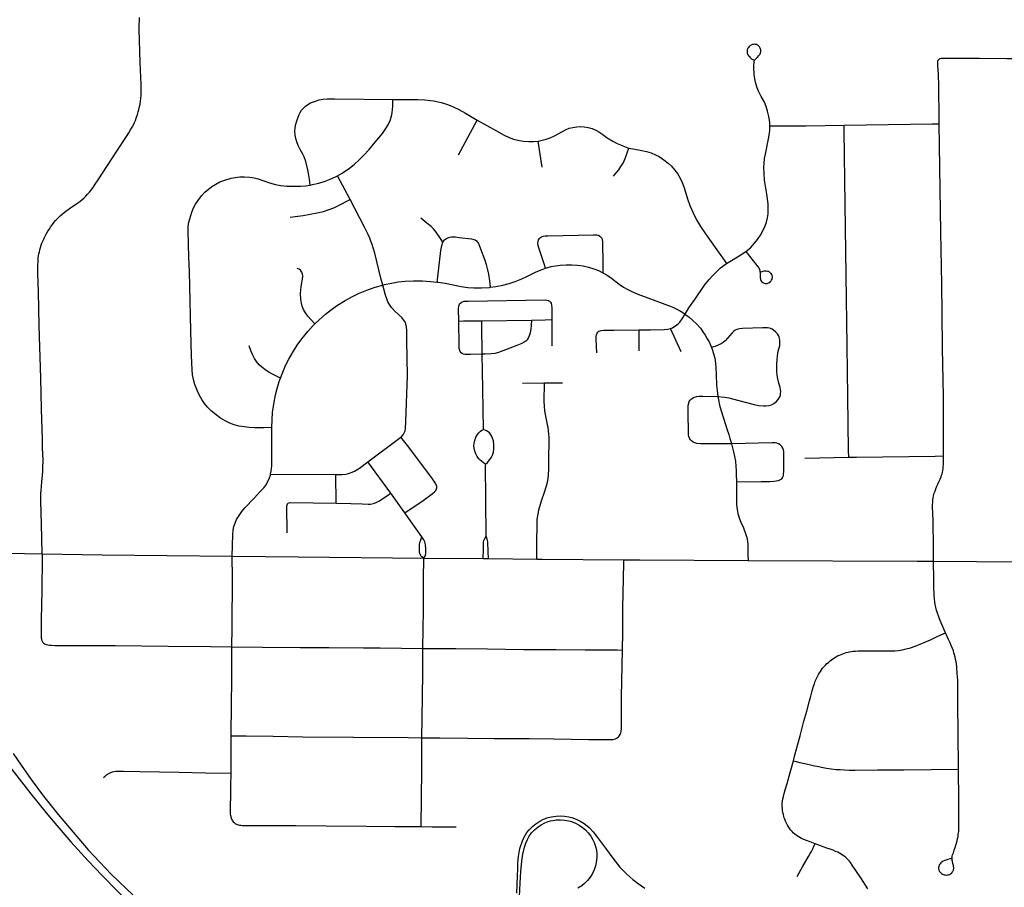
# Model space of a CAD drawing. Header units: feet. Extents: x 2113747 to 2516209, y 960708 to 1356798.
# Tile 53 of 92: x 2278185 to 2283602, y 1188301 to 1193073. Entities that reach past the tile are written whole.
import ezdxf

# ---------------------------------------------------------------- set-up
doc = ezdxf.new("R2010")
doc.units = ezdxf.units.FT
doc.header["$LTSCALE"] = 20
doc.header["$MEASUREMENT"] = 0
for name, color, linetype in [('GM_X_City_Street', 251, 'Continuous'), ('GM_X_Interchange_Ramps', 1, 'Continuous'), ('GM_X_Interstate_Route', 1, 'Continuous')]:
    doc.layers.add(name, color=color, linetype=linetype)

msp = doc.modelspace()

# ---------------------------------------------------------------- linework, layer by layer
at = {"layer": 'GM_X_City_Street', "flags": 128}
for points in [[(2278308, 1190135), (2278304.4, 1190300.4), (2278300.9, 1190422), (2278301, 1190442.5), (2278301.8, 1190465.9), (2278302.7, 1190485.4), (2278304, 1190504.1), (2278307.1, 1190532.8), (2278310.1, 1190565.3), (2278311.4, 1190588.8), (2278312.7, 1190618.5), (2278313.2, 1190638.7), (2278313.2, 1190655.7), (2278312.3, 1190679.6), (2278310.6, 1190721.7), (2278309.4, 1190762.9), (2278307.5, 1190821.7), (2278305.9, 1190872.4), (2278303.9, 1190934.1), (2278300.2, 1191102), (2278292.4, 1191388.6), (2278287.6, 1191575.4), (2278285.4, 1191676.2), (2278285, 1191707), (2278285, 1191726.1), (2278285.5, 1191738.3), (2278285.9, 1191749.2), (2278287.2, 1191763), (2278288.9, 1191774.7), (2278290.7, 1191785.6), (2278293, 1191796.2), (2278295.5, 1191806.5), (2278299.4, 1191820.4), (2278303.3, 1191833), (2278307.2, 1191843.4), (2278311.6, 1191854.2), (2278316.8, 1191866.4), (2278321.1, 1191875.5), (2278327.2, 1191886.8), (2278332.4, 1191896.3), (2278339.9, 1191909.5), (2278346.3, 1191919.3), (2278354.7, 1191931.6), (2278365, 1191945.8), (2278375, 1191959.3), (2278382.4, 1191968.4), (2278389.8, 1191976.7), (2278398.5, 1191985.3), (2278407.6, 1191994), (2278418.4, 1192003.6), (2278427.6, 1192011.4), (2278438.9, 1192020.1), (2278451.5, 1192029.2), (2278464.5, 1192038.3), (2278477.1, 1192046.5), (2278491.4, 1192056.1), (2278503.9, 1192065.2), (2278515.3, 1192073.9), (2278527.1, 1192083), (2278537.5, 1192092.1), (2278548.7, 1192102.6), (2278558.3, 1192112.9), (2278568.5, 1192123.8), (2278576.6, 1192133.8), (2278582.2, 1192141.2), (2278588.1, 1192149.5), (2278600.5, 1192168.9), (2278616.1, 1192192.8), (2278719, 1192350.1), (2278772.1, 1192430.7), (2278785.4, 1192451.5), (2278794.7, 1192466.7), (2278803.7, 1192482.3), (2278810.4, 1192494.5), (2278816.5, 1192507.6), (2278821.2, 1192519.3), (2278826, 1192532.3), (2278833, 1192552.3), (2278837.3, 1192566.6), (2278840.8, 1192579.2), (2278844.7, 1192595.3), (2278847.3, 1192609.2), (2278849.9, 1192625.2), (2278851.2, 1192639.5), (2278852.6, 1192657.4), (2278853.4, 1192674.3), (2278853.9, 1192688.6), (2278853.4, 1192703.8), (2278853, 1192717.3), (2278848.3, 1192838.5), (2278844.4, 1192960), (2278842.8, 1193017.4), (2278842.9, 1193042.1), (2278843.2, 1193069.5), (2278843.6, 1193084.7)], [(2282312.3, 1192490.1), (2282311.2, 1192508.9), (2282306.1, 1192541.3), (2282299.7, 1192570.1), (2282291.7, 1192595.1), (2282281.5, 1192619.2), (2282264.4, 1192651), (2282249.2, 1192680), (2282242.1, 1192697.8), (2282235.1, 1192722.1), (2282231.2, 1192739.5), (2282227.8, 1192759), (2282226, 1192772.1), (2282224.7, 1192785.1), (2282224, 1192797.7), (2282224, 1192811.6), (2282224.1, 1192822.5), (2282224.7, 1192834.6), (2282226.2, 1192844.2), (2282228, 1192850.1), (2282230.4, 1192853.7), (2282234.1, 1192858.1), (2282237.9, 1192862.1), (2282240.9, 1192865.2), (2282245.8, 1192869.6), (2282250.1, 1192873.9), (2282253.5, 1192877.5), (2282256.2, 1192881.5), (2282258.8, 1192885.8), (2282260.8, 1192890.6), (2282262.1, 1192896.1), (2282262.3, 1192901.1), (2282261.9, 1192906.5), (2282260.8, 1192911.3), (2282259.1, 1192916.5), (2282256.7, 1192920.6), (2282254.2, 1192924), (2282251.2, 1192927.6), (2282247.6, 1192931), (2282243.2, 1192933.8), (2282238.2, 1192935.9), (2282233.5, 1192937.2), (2282228.2, 1192937.8), (2282222.2, 1192937.5), (2282217, 1192936.9), (2282212, 1192935.4), (2282208.3, 1192933.9), (2282204.8, 1192931.7), (2282201.1, 1192929.1), (2282197.4, 1192925.6), (2282193.7, 1192920.8), (2282190.8, 1192916.2), (2282188.7, 1192911.7), (2282187.1, 1192907.1), (2282186.5, 1192902), (2282186.3, 1192897.4), (2282186.5, 1192893.5), (2282187.6, 1192887.8), (2282189.4, 1192883.4), (2282191.7, 1192878.7), (2282194.4, 1192875), (2282197.4, 1192871.6), (2282201.1, 1192867.5), (2282209.6, 1192859.9), (2282214.3, 1192856.3), (2282218.2, 1192853.9), (2282225.6, 1192850.5)], [(2283243.3, 1192501.1), (2283242.8, 1192523.1), (2283240.8, 1192712.4), (2283239.8, 1192767.4), (2283237.8, 1192802.3), (2283236.5, 1192816.2), (2283235.2, 1192830.9), (2283235.2, 1192842.3), (2283236.1, 1192847), (2283237.4, 1192850.5), (2283240, 1192854.4)], [(2283240, 1192854.4), (2283244.3, 1192857.8), (2283249, 1192860.4), (2283254.7, 1192861.7), (2283259.5, 1192862.1), (2283268.6, 1192862.1), (2283281.7, 1192862), (2283465.1, 1192860.6), (2283615.7, 1192860), (2283654.2, 1192860.2), (2283694.3, 1192860.3)], [(2279783.4, 1192163.8), (2279778.7, 1192196.1), (2279777.3, 1192206), (2279769.2, 1192248.1), (2279758.1, 1192293.4), (2279749.8, 1192318.6), (2279742.9, 1192333.9), (2279728.3, 1192359.9), (2279717.1, 1192380.9), (2279708.9, 1192400.4), (2279703.5, 1192418.8), (2279700.2, 1192437.7), (2279698.8, 1192460), (2279700, 1192479.1), (2279703.2, 1192497.9), (2279708.7, 1192516.3), (2279715.9, 1192537.2), (2279722.4, 1192551.6), (2279727.2, 1192562), (2279735, 1192574.7), (2279745.3, 1192586.9), (2279757.2, 1192597.9), (2279770.3, 1192607.3), (2279784.4, 1192615.1), (2279811.7, 1192625.3), (2279832.3, 1192631.4), (2279852.3, 1192635.3), (2279877, 1192637.9), (2279916.5, 1192638.5), (2280238.2, 1192635)], [(2279933.5, 1192213.8), (2279958.8, 1192228.4), (2279999.7, 1192256.2), (2280025.7, 1192276.8), (2280052.6, 1192301.4), (2280077.8, 1192327.6), (2280107.4, 1192359.6), (2280140.3, 1192399.6), (2280180.2, 1192447.8), (2280199.5, 1192474.8), (2280211.3, 1192495), (2280222.1, 1192519.4), (2280229.6, 1192541.7), (2280233.9, 1192561.3), (2280236.4, 1192578.7), (2280237.7, 1192596.9), (2280238.2, 1192635)], [(2280238.2, 1192635), (2280326.7, 1192634.4), (2280375, 1192633.7), (2280412.8, 1192632), (2280444, 1192629.1), (2280461.1, 1192626.8), (2280472.8, 1192624.4), (2280486.7, 1192621.6), (2280502.8, 1192617.6), (2280521, 1192612.4), (2280538.8, 1192606.8), (2280553.2, 1192601.1), (2280568.8, 1192594.5), (2280601, 1192579.1), (2280638.2, 1192558.6), (2280702.1, 1192520.7)], [(2280599.8, 1192330.5), (2280702.1, 1192520.7)], [(2280702.1, 1192520.7), (2280807.2, 1192462.4), (2280850.4, 1192438.6), (2280877.4, 1192425.8), (2280902.4, 1192416.6), (2280925, 1192410.7), (2280954.5, 1192405.7), (2280985.8, 1192403.5), (2281011.8, 1192403.5), (2281036.4, 1192404.6)], [(2282720.5, 1192493.3), (2283204.7, 1192500.5), (2283243.3, 1192501.1)], [(2283267.7, 1190673.3), (2283268.1, 1190755.6), (2283266.5, 1190999.7), (2283262.3, 1191266.7), (2283259.7, 1191458.7), (2283257.2, 1191618.5), (2283252.6, 1191903.8), (2283248.8, 1192141.3), (2283245.8, 1192380.6), (2283243.3, 1192501.1)], [(2281036.4, 1192404.6), (2281059.4, 1192410.2), (2281080.9, 1192415.8), (2281103.2, 1192423.3), (2281127.5, 1192434.5), (2281170.5, 1192459), (2281190.5, 1192469.2), (2281208.5, 1192476), (2281227, 1192480.9), (2281249.2, 1192484.5), (2281271.6, 1192485.5), (2281290.7, 1192484.3), (2281312.9, 1192480.4), (2281334.4, 1192474.2), (2281355.2, 1192465.7), (2281371.8, 1192456.3), (2281392.4, 1192441.6), (2281417.1, 1192423.9), (2281448, 1192404.5), (2281471.4, 1192391.9), (2281499, 1192380.2), (2281516.3, 1192373.8), (2281536.3, 1192366.8)], [(2282180.1, 1191797.2), (2282204.5, 1191818.2), (2282228.2, 1191843.7), (2282244.7, 1191864.2), (2282261.2, 1191888.6), (2282274.1, 1191911.5), (2282286.2, 1191938.4), (2282293.6, 1191960.1), (2282298.8, 1191982.5), (2282301.8, 1192005.2), (2282303.2, 1192034.7), (2282302.5, 1192060.9), (2282295.6, 1192112.9), (2282283.3, 1192190.7), (2282280.2, 1192227.2), (2282279.1, 1192259.4), (2282279.9, 1192282.3), (2282282.7, 1192309.1), (2282287.1, 1192333.9), (2282306.2, 1192427.2), (2282311.4, 1192463.3), (2282312.3, 1192490.1)], [(2282312.3, 1192490.1), (2282342.1, 1192490.1), (2282509.9, 1192490.1), (2282720.5, 1192493.3)], [(2282745.7, 1190666.5), (2282745.2, 1190702.5), (2282740.9, 1191000.8), (2282737.2, 1191279.6), (2282732, 1191667), (2282726.4, 1192057.9), (2282720.9, 1192461.4), (2282720.5, 1192493.3)], [(2281058.3, 1192261.5), (2281036.4, 1192404.6)], [(2281451, 1192212.7), (2281470.6, 1192235.3), (2281480.2, 1192247.9), (2281491.9, 1192264.8), (2281504.1, 1192284.7), (2281515.1, 1192308.8), (2281526.1, 1192340.1), (2281536.3, 1192366.8)], [(2281536.3, 1192366.8), (2281569.8, 1192360.3), (2281598.9, 1192355.4), (2281633.8, 1192347.8), (2281658.4, 1192340.3), (2281682.2, 1192330.4), (2281702.1, 1192319.8), (2281729.3, 1192302.2), (2281752.1, 1192284.2), (2281770.9, 1192266.5), (2281787.9, 1192247.2), (2281803, 1192226.3), (2281818.1, 1192201.4), (2281829.4, 1192178.1), (2281838.7, 1192154.1), (2281848.9, 1192119.7), (2281858.8, 1192088.1), (2281872.3, 1192050.9), (2281889.3, 1192011.4), (2281908.6, 1191972.9), (2281930.3, 1191935.9), (2281957.9, 1191894.8), (2282073.8, 1191731.7)], [(2279572.5, 1190829.1), (2279528.5, 1190828.7), (2279479.2, 1190828.3), (2279448.1, 1190829.6), (2279420.7, 1190832.9), (2279392.5, 1190837.4), (2279364.6, 1190845.4), (2279340.5, 1190854.6), (2279314.3, 1190867.4), (2279289.1, 1190882), (2279265.4, 1190898.8), (2279240.7, 1190919.8), (2279217.7, 1190942.6), (2279201.1, 1190962.2), (2279186.5, 1190983.5), (2279172.2, 1191008.8), (2279158.7, 1191038.3), (2279148.3, 1191065.5), (2279142.3, 1191087.1), (2279136.3, 1191118.9), (2279133.3, 1191147.9), (2279130.1, 1191226.2), (2279127.1, 1191360.7), (2279120.5, 1191606.7), (2279118.1, 1191688.7), (2279115.8, 1191767.3), (2279111, 1191911.3), (2279111.9, 1191933.7), (2279115.3, 1191959.3), (2279119.9, 1191977.9), (2279131.9, 1192015), (2279141.7, 1192038.9), (2279152.3, 1192058.7), (2279168.2, 1192083), (2279186.2, 1192105.9), (2279203.9, 1192124.6), (2279223.2, 1192141.8), (2279241.2, 1192155.1), (2279263.5, 1192168.4), (2279286.3, 1192180.4), (2279307.2, 1192188.7), (2279347.7, 1192200.7), (2279369.6, 1192205.6), (2279395.2, 1192208.3), (2279421, 1192208.5), (2279450, 1192206.3), (2279475.5, 1192202.4), (2279497.4, 1192197), (2279559.4, 1192175.8), (2279591.5, 1192167.2), (2279620.9, 1192161.9), (2279653.8, 1192158.3), (2279693.5, 1192156.5), (2279729.9, 1192157.4), (2279759.6, 1192159.8), (2279783.4, 1192163.8)], [(2279783.4, 1192163.8), (2279795.6, 1192165.8), (2279831.1, 1192174), (2279865.8, 1192185), (2279902.9, 1192199.2), (2279933.5, 1192213.8)], [(2280002.1, 1192084), (2279933.5, 1192213.8)], [(2279672.7, 1191987.1), (2279700.2, 1191990.3), (2279744.1, 1191996.5), (2279821.6, 1192010.7), (2279856.7, 1192018.9), (2279888.1, 1192028.4), (2279912.6, 1192037.7), (2279935.3, 1192048.3), (2280002.1, 1192084)], [(2280183, 1191613.1), (2280172.3, 1191652), (2280137.8, 1191789.3), (2280129.8, 1191817.5), (2280123.3, 1191837.2), (2280117, 1191854.7), (2280110.2, 1191871), (2280101.7, 1191891.1), (2280081.4, 1191932.4), (2280002.1, 1192084)], [(2280512.9, 1191849.8), (2280499.9, 1191869.1), (2280476, 1191904.5), (2280461.6, 1191922), (2280447.8, 1191935.6), (2280424.9, 1191953.9), (2280390.9, 1191980.6)], [(2280481.7, 1191630), (2280485.1, 1191659.5), (2280502.2, 1191803.2), (2280507, 1191830.5), (2280512.9, 1191849.8)], [(2280512.9, 1191849.8), (2280516.4, 1191855.5), (2280522.7, 1191862), (2280532.5, 1191869.1), (2280540.5, 1191873), (2280550.5, 1191876.1), (2280560.9, 1191877.8), (2280571.8, 1191878.3), (2280582.2, 1191878.3), (2280603.4, 1191875.6), (2280670.7, 1191867.7), (2280682.9, 1191864.9), (2280690.8, 1191861.3), (2280697.9, 1191856), (2280703.8, 1191849.5), (2280708.7, 1191841.8), (2280715.2, 1191827.3), (2280743.7, 1191750.1), (2280751.3, 1191726), (2280759.3, 1191697.9), (2280764, 1191674.1), (2280769, 1191637.3), (2280773, 1191600.9)], [(2281077, 1191706), (2281067.6, 1191734.8), (2281040.3, 1191818.5), (2281036.7, 1191830.9), (2281035.5, 1191842), (2281036.8, 1191853.3), (2281039.4, 1191861.6), (2281044.2, 1191869.4), (2281049.4, 1191875), (2281055.6, 1191879.4), (2281063.9, 1191882.5), (2281076.3, 1191884.1), (2281091.1, 1191885), (2281341.1, 1191888.9), (2281360, 1191888.9), (2281368.5, 1191887), (2281376.1, 1191883.2), (2281382.5, 1191877.7), (2281387.1, 1191870.7), (2281389.8, 1191862.5), (2281390.9, 1191853.4), (2281392.8, 1191725.9), (2281393, 1191681.5)], [(2282073.8, 1191731.7), (2282100.3, 1191748.8), (2282142.8, 1191773.5), (2282180.1, 1191797.2)], [(2282180.1, 1191797.2), (2282241.1, 1191721.9), (2282250.7, 1191708.6), (2282255.1, 1191699.8), (2282257.4, 1191690.2), (2282258.9, 1191677.4), (2282258.3, 1191657.6), (2282258.8, 1191652.4), (2282259.5, 1191647.9), (2282260.9, 1191643.5), (2282262.7, 1191639.2), (2282266.7, 1191633.3), (2282271.4, 1191628.8), (2282277, 1191625.3), (2282281.3, 1191623.5), (2282286.3, 1191622.4), (2282291.5, 1191621.8), (2282296.2, 1191622.2), (2282301.5, 1191623.1), (2282306.9, 1191625.5), (2282311.3, 1191628), (2282316.1, 1191632.2), (2282318.8, 1191636), (2282321.8, 1191640.4), (2282323.9, 1191645.2), (2282325.3, 1191649.6), (2282325.8, 1191654.6), (2282325.9, 1191659.4), (2282324.7, 1191665.8), (2282322.1, 1191671.8), (2282319.1, 1191676.1), (2282316.1, 1191679.6), (2282312.2, 1191682.8), (2282308.1, 1191685.4), (2282303.7, 1191687.2), (2282298.7, 1191688.5), (2282292.4, 1191689.4), (2282285.9, 1191689.3), (2282280.9, 1191689.1), (2282274, 1191688), (2282267.6, 1191686.3), (2282263.1, 1191684.3)], [(2279809.4, 1191400.5), (2279769.8, 1191443.2), (2279756.5, 1191461.3), (2279746.1, 1191479.5), (2279739.1, 1191496.8), (2279734.8, 1191514.3), (2279731.7, 1191535.4), (2279730.4, 1191564.9), (2279731.6, 1191587.8), (2279736, 1191617.1), (2279741.1, 1191646.3), (2279741.8, 1191662.9), (2279740.2, 1191675.8), (2279737.1, 1191685), (2279733.9, 1191690.6), (2279729.5, 1191695.5), (2279721.4, 1191700.5), (2279712, 1191704.1)], [(2280773, 1191600.9), (2280804.1, 1191604.8), (2280842.4, 1191612.2), (2280877, 1191621.2), (2280910.9, 1191632.4), (2280947, 1191647.3), (2280979.1, 1191663.2), (2281026.2, 1191685.8), (2281058.4, 1191699.7), (2281077, 1191706)], [(2281077, 1191706), (2281085.3, 1191708.8), (2281109.6, 1191715.7), (2281132.2, 1191720), (2281157.5, 1191723), (2281192.1, 1191725.3), (2281223.3, 1191725.2), (2281254.2, 1191722.9), (2281284.8, 1191718.4), (2281314.8, 1191711.8), (2281344, 1191702.9), (2281369, 1191693), (2281393, 1191681.5)], [(2281846.1, 1191453.1), (2281867, 1191487.4), (2281898.3, 1191533.6), (2281952.1, 1191611.9), (2281977.8, 1191643.3), (2281996.9, 1191664.9), (2282021.6, 1191690.2), (2282041.2, 1191707.6), (2282073.8, 1191731.7)], [(2280183, 1191613.1), (2280192, 1191615.7), (2280230.6, 1191624.7), (2280266.5, 1191630.8), (2280306, 1191634.8), (2280352.1, 1191636.7), (2280401.6, 1191636.5), (2280445.6, 1191633.9), (2280481.7, 1191630)], [(2281393, 1191681.5), (2281393.2, 1191681.4), (2281416.2, 1191667.9), (2281440.5, 1191650.6), (2281482.1, 1191618.6), (2281506.6, 1191602.7), (2281526.1, 1191591.3), (2281549.1, 1191579.4), (2281584.8, 1191563.7), (2281640, 1191543.1), (2281748, 1191503.7), (2281760.2, 1191498.8), (2281778.3, 1191491), (2281796.5, 1191482.7), (2281813.9, 1191473.7), (2281832.5, 1191462.2), (2281846.1, 1191453.1)], [(2279809.4, 1191400.5), (2279829.6, 1191420.6), (2279866.9, 1191453.2), (2279900.7, 1191479.7), (2279933.2, 1191502.5), (2279975.2, 1191528.6), (2280018.6, 1191552.5), (2280048.5, 1191566.7), (2280094.6, 1191584.9), (2280141.3, 1191601), (2280183, 1191613.1)], [(2280282, 1190775.8), (2280284.1, 1190777.6), (2280294.3, 1190789.2), (2280300.6, 1190799.7), (2280304.7, 1190811.1), (2280306.9, 1190823.2), (2280308.9, 1190865.5), (2280317.6, 1191114.4), (2280315.5, 1191308.2), (2280315.3, 1191363.7), (2280313.4, 1191382.8), (2280309.1, 1191399.3), (2280303.7, 1191412.2), (2280297.1, 1191422.7), (2280286.7, 1191434.4), (2280248.5, 1191470.3), (2280230.5, 1191490), (2280218.8, 1191506.6), (2280210.6, 1191521.4), (2280204.2, 1191537.2), (2280197.6, 1191558), (2280183, 1191613.1)], [(2280481.7, 1191630), (2280486.9, 1191629.5), (2280526.2, 1191623.3), (2280612.9, 1191605.4), (2280649.8, 1191600.7), (2280684, 1191598.1), (2280726.3, 1191598), (2280768.6, 1191600.3), (2280773, 1191600.9)], [(2280600.3, 1191415.5), (2280599.1, 1191482.3), (2280600.1, 1191496.4), (2280602.2, 1191503.4), (2280605.3, 1191510), (2280609, 1191514.3), (2280613.2, 1191518), (2280619.9, 1191521.3), (2280630.7, 1191524), (2280651.3, 1191525.2), (2281074.9, 1191532), (2281085.5, 1191530.6), (2281092.5, 1191528.5), (2281100.2, 1191524.1), (2281104.5, 1191520.2), (2281108.4, 1191513.2), (2281111, 1191501.9), (2281112.2, 1191488.2), (2281112.1, 1191423.2)], [(2280600.3, 1191415.5), (2280626.2, 1191415.8), (2280726.4, 1191417)], [(2280729.3, 1191232.4), (2280664.2, 1191230.8), (2280644, 1191230.8), (2280633.6, 1191232), (2280626.5, 1191233.7), (2280619.7, 1191236.9), (2280613.7, 1191241.4), (2280608.8, 1191247.4), (2280605.5, 1191254.2), (2280603, 1191264.9), (2280602.6, 1191278.8), (2280600.3, 1191415.5)], [(2280726.4, 1191417), (2281000, 1191421.2), (2281000.2, 1191421.2)], [(2280729.3, 1191232.4), (2280726.8, 1191393.1), (2280726.4, 1191417)], [(2281000.2, 1191421.2), (2280998.5, 1191393.4), (2280996.4, 1191369.9), (2280992.6, 1191350), (2280987.8, 1191333.7), (2280982.2, 1191321), (2280976.1, 1191312.2), (2280968.5, 1191304.7), (2280959.8, 1191298.7), (2280947.6, 1191292.5), (2280919.8, 1191281.5), (2280818.6, 1191243.2), (2280799.1, 1191237.7), (2280779.2, 1191234.7), (2280746.1, 1191232.8), (2280729.3, 1191232.4)], [(2281000.2, 1191421.2), (2281075.7, 1191422.6), (2281112.1, 1191423.2)], [(2281112.1, 1191423.2), (2281112, 1191278.3)], [(2281764.7, 1191373.7), (2281775.9, 1191378.4), (2281784.2, 1191382.8), (2281793.1, 1191389.2), (2281800.5, 1191395.3), (2281808.7, 1191402.6), (2281815.7, 1191410), (2281829.2, 1191427.8), (2281846.1, 1191453.1)], [(2281846.1, 1191453.1), (2281849.9, 1191450.5), (2281850.1, 1191450.4), (2281868.6, 1191436.4), (2281886, 1191421.2), (2281909.7, 1191398), (2281929.7, 1191375.8), (2281943.1, 1191357), (2281956.4, 1191338), (2281967.5, 1191317.9), (2281977.2, 1191300.5), (2281986.4, 1191279.3), (2281990, 1191270.3)], [(2279619.5, 1191101.9), (2279628.3, 1191125.7), (2279647.9, 1191171.1), (2279665.5, 1191206.6), (2279685.1, 1191241.1), (2279712, 1191282.7), (2279737.1, 1191317.5), (2279770.2, 1191358.7), (2279798.9, 1191390.2), (2279809.4, 1191400.5)], [(2281360.6, 1191241.5), (2281356.4, 1191314.2), (2281356.1, 1191329.8), (2281357.7, 1191339.4), (2281361.4, 1191348.3), (2281365.7, 1191354.9), (2281371.8, 1191359.7), (2281378.3, 1191362.4), (2281384.2, 1191363.7), (2281395.9, 1191364.5), (2281454.2, 1191365.7), (2281592.1, 1191367)], [(2281592.1, 1191367), (2281656.1, 1191367.8), (2281730.5, 1191369), (2281749.2, 1191370.4), (2281764.7, 1191373.7)], [(2281592.5, 1191251.8), (2281592.1, 1191367)], [(2281823.6, 1191245.5), (2281764.7, 1191373.7)], [(2282025.7, 1190999.5), (2282063.6, 1190996.7), (2282086.6, 1190993.2), (2282133.7, 1190981), (2282225.3, 1190956.1), (2282250.3, 1190951.7), (2282277.1, 1190948.7), (2282290.2, 1190948.7), (2282307.2, 1190951), (2282320.3, 1190954.9), (2282332.9, 1190961.4), (2282346.7, 1190971.8), (2282357.5, 1190983.8), (2282363.3, 1190992.2), (2282368, 1191001.2), (2282370.1, 1191009), (2282371, 1191016.4), (2282371.5, 1191027.7), (2282370.6, 1191038.1), (2282368.2, 1191050.1), (2282361.6, 1191074.3), (2282355.3, 1191097.5), (2282352.5, 1191117.3), (2282351.1, 1191136.2), (2282350.2, 1191156.1), (2282349.9, 1191178.1), (2282351.2, 1191202), (2282353.8, 1191224.5), (2282358.5, 1191250.6), (2282366, 1191280.6), (2282367.6, 1191296.5), (2282366.9, 1191312.2), (2282363.4, 1191326.6), (2282359.2, 1191336.1), (2282354, 1191344.4), (2282343, 1191356.6), (2282332.7, 1191364.6), (2282324.7, 1191370), (2282319.6, 1191372.6), (2282310.9, 1191375.7), (2282298.3, 1191377.4), (2282273.1, 1191378.3), (2282161.4, 1191374.7), (2282144.6, 1191373.2), (2282129.4, 1191369.2), (2282121.1, 1191364.9), (2282113.3, 1191359.3), (2282104.2, 1191351), (2282066.7, 1191307.4), (2282054.7, 1191296.8), (2282043.4, 1191289.4), (2282031.2, 1191284.2), (2282019.6, 1191279.5), (2281990, 1191270.3)], [(2279619.5, 1191101.9), (2279589.7, 1191116.5), (2279560.6, 1191131), (2279540.5, 1191143.5), (2279516.9, 1191161.7), (2279502.5, 1191175.3), (2279487.8, 1191193.2), (2279476.9, 1191209.7), (2279467.9, 1191227.4), (2279459.1, 1191248.8), (2279446.9, 1191278.7)], [(2281990, 1191270.3), (2281996.2, 1191254.7), (2282004.1, 1191229.3), (2282008.3, 1191210.7), (2282012.6, 1191184.6), (2282015.1, 1191157.2), (2282016.3, 1191120.9), (2282018.5, 1191062.1), (2282021.6, 1191033), (2282025.7, 1190999.5)], [(2280736.9, 1190819.1), (2280732.3, 1191042.1), (2280729.3, 1191232.4)], [(2279572.5, 1190829.1), (2279573.6, 1190871.9), (2279576.5, 1190914.6), (2279582.4, 1190959), (2279592.1, 1191009), (2279600.5, 1191044.4), (2279612.2, 1191082.3), (2279619.5, 1191101.9)], [(2280951, 1191074.4), (2281071.2, 1191075.2)], [(2281029.8, 1190106.4), (2281029.9, 1190136.3), (2281030.2, 1190197), (2281031.6, 1190297.9), (2281032.6, 1190323.1), (2281034.8, 1190343.9), (2281038.3, 1190363.9), (2281041.2, 1190377.7), (2281056.1, 1190426), (2281072.9, 1190474.4), (2281083.5, 1190508.5), (2281089.7, 1190536), (2281093.7, 1190567.5), (2281095.3, 1190602.3), (2281096.3, 1190640.7), (2281097.3, 1190775), (2281096.1, 1190794), (2281092.1, 1190829), (2281089.3, 1190846.8), (2281085.4, 1190864.6), (2281074.5, 1190920), (2281071.6, 1190949.2), (2281070.7, 1190973.6), (2281071.2, 1191075.2)], [(2281071.2, 1191075.2), (2281170.3, 1191074.9)], [(2282100.8, 1190740.6), (2281930.4, 1190740.5), (2281910.8, 1190742.3), (2281898.2, 1190745.7), (2281889.4, 1190750), (2281881.4, 1190755.8), (2281874.6, 1190762.8), (2281869.1, 1190771), (2281865.7, 1190780.1), (2281864.2, 1190789.8), (2281862.8, 1190924.3), (2281863.1, 1190950.5), (2281865.2, 1190963.4), (2281868.6, 1190972.6), (2281873.9, 1190980.9), (2281880.9, 1190987.7), (2281889.1, 1190993.2), (2281898, 1190997.2), (2281910.7, 1191000.3), (2281923.8, 1191001.4), (2281943.3, 1191001.5), (2282025.7, 1190999.5)], [(2282025.7, 1190999.5), (2282029, 1190981.7), (2282034.9, 1190953.1), (2282043.3, 1190921.6), (2282067.1, 1190846.8), (2282075.6, 1190822), (2282085.6, 1190790.7), (2282092.2, 1190768.7), (2282099.2, 1190746.8), (2282100.8, 1190740.6)], [(2279565.1, 1190573.5), (2279568.4, 1190590.3), (2279571.3, 1190619.3), (2279572.7, 1190668.3), (2279571.9, 1190802.8), (2279572.5, 1190829.1)], [(2280100.5, 1190640.7), (2280282, 1190775.8)], [(2280304.3, 1190359.9), (2280404.1, 1190429.1), (2280454.6, 1190465.5), (2280467.4, 1190475.7), (2280473.9, 1190483.1), (2280478.2, 1190491.8), (2280479.5, 1190498.1), (2280479.5, 1190504.6), (2280478.1, 1190510.9), (2280473.9, 1190519.8), (2280451.8, 1190552.4), (2280318.1, 1190730.1), (2280282, 1190775.8)], [(2280746.8, 1190628.5), (2280735.9, 1190635.8), (2280725.5, 1190644.1), (2280719, 1190650.2), (2280711.6, 1190657.6), (2280701.6, 1190670.6), (2280693.4, 1190684.5), (2280687.9, 1190699.4), (2280684.2, 1190715.3), (2280683.3, 1190728.4), (2280684.7, 1190744), (2280688.1, 1190757.6), (2280694.5, 1190776.2), (2280702.6, 1190790.5), (2280710.8, 1190801.3), (2280719.9, 1190809.6), (2280727.3, 1190814.8), (2280736.9, 1190819.1)], [(2280746.8, 1190628.5), (2280757.6, 1190638), (2280771.1, 1190653.2), (2280780.7, 1190666.4), (2280786.3, 1190678.3), (2280790.8, 1190693.9), (2280793.2, 1190713.4), (2280793.1, 1190736.4), (2280790.6, 1190755.9), (2280786.4, 1190771.7), (2280781.2, 1190783.7), (2280773.9, 1190794.5), (2280768.6, 1190800), (2280761.6, 1190805.2), (2280752.9, 1190810.8), (2280736.9, 1190819.1)], [(2282127.6, 1190530.2), (2282264.5, 1190532.9), (2282311.4, 1190533.6), (2282334.4, 1190534.9), (2282347.4, 1190536.3), (2282359.1, 1190538.8), (2282370.5, 1190543.2), (2282377, 1190547.9), (2282381.3, 1190553.6), (2282384.3, 1190559.7), (2282386.1, 1190567.5), (2282387.4, 1190576.2), (2282388, 1190586.5), (2282388.3, 1190698.2), (2282386.6, 1190707.8), (2282383.3, 1190716.7), (2282377.6, 1190724.8), (2282368.2, 1190734), (2282360, 1190739.4), (2282350.9, 1190743.1), (2282341, 1190744.7), (2282324.8, 1190745.7), (2282100.8, 1190740.6)], [(2282100.8, 1190740.6), (2282106.8, 1190718.2), (2282112.7, 1190696), (2282117.7, 1190670.2), (2282122, 1190644.2), (2282125, 1190614.7), (2282126.1, 1190592.7), (2282127.1, 1190565.4), (2282127.6, 1190539.2), (2282127.6, 1190530.2)], [(2282504.5, 1190662), (2282745.7, 1190666.5)], [(2282745.7, 1190666.5), (2282789.2, 1190667.3), (2283221.3, 1190672.7), (2283267.7, 1190673.3)], [(2283212.5, 1190094.5), (2283211.8, 1190169.4), (2283209.7, 1190315.8), (2283208.5, 1190359), (2283207.1, 1190391.7), (2283207.2, 1190406.9), (2283207.6, 1190418.2), (2283208.5, 1190430.4), (2283210.4, 1190443), (2283212.8, 1190454.7), (2283216.5, 1190467.9), (2283220.7, 1190480.3), (2283224.9, 1190492.2), (2283231.1, 1190506.4), (2283236.7, 1190519), (2283244.1, 1190534.6), (2283249.1, 1190546), (2283254.1, 1190559.4), (2283257, 1190568), (2283259.3, 1190575.8), (2283261.5, 1190583.2), (2283263.5, 1190594.1), (2283265, 1190603.7), (2283266, 1190614), (2283266.8, 1190628), (2283267.2, 1190641.8), (2283267.6, 1190661), (2283267.7, 1190673.3)], [(2279923.8, 1190571.3), (2279957.8, 1190571.8), (2279979.1, 1190574), (2279993.6, 1190577.4), (2280014.6, 1190584.7), (2280026, 1190590), (2280036.4, 1190595.7), (2280055, 1190606.8), (2280100.5, 1190640.7)], [(2280226.2, 1190468), (2280100.5, 1190640.7)], [(2280751.2, 1190231.9), (2280746.8, 1190628.5)], [(2279354.2, 1190121.7), (2279355.7, 1190182.9), (2279357, 1190238.9), (2279359.6, 1190265.5), (2279363.6, 1190285.3), (2279369.8, 1190304.5), (2279377.9, 1190323), (2279391.3, 1190346.2), (2279406.7, 1190368.1), (2279424, 1190388.4), (2279474.1, 1190440.3), (2279509.6, 1190479.1), (2279527.2, 1190498.1), (2279538.6, 1190513.5), (2279549.8, 1190532.9), (2279559.2, 1190553.4), (2279564.1, 1190568.4), (2279565.1, 1190573.5)], [(2279565.1, 1190573.5), (2279923.8, 1190571.3)], [(2279926.2, 1190413.6), (2279923.8, 1190571.3)], [(2282127.6, 1190530.2), (2282127.6, 1190513), (2282127.5, 1190457.3), (2282127.7, 1190431.1), (2282128.9, 1190405.2), (2282131.8, 1190379.5), (2282135.7, 1190357.5), (2282142.4, 1190332.9), (2282151.3, 1190309.4), (2282166.4, 1190277.8), (2282178.7, 1190246.3), (2282185.2, 1190223.9), (2282188.5, 1190204.4), (2282190.2, 1190184.5), (2282190.9, 1190165.8), (2282191.5, 1190129.7), (2282192.1, 1190098.5)], [(2279926.2, 1190413.6), (2280007.3, 1190412.7), (2280069.4, 1190409.7), (2280102.1, 1190407.9), (2280115.2, 1190408.7), (2280131.3, 1190411.4), (2280146.7, 1190416.8), (2280164.2, 1190425.9), (2280226.2, 1190468)], [(2280304.3, 1190359.9), (2280226.2, 1190468)], [(2279656.9, 1190251.3), (2279654.3, 1190398.8), (2279655.5, 1190405.3), (2279658.4, 1190410.9), (2279660.7, 1190413.3), (2279666.4, 1190416.4), (2279672.9, 1190417), (2279926.2, 1190413.6)], [(2280396.7, 1190227.6), (2280304.3, 1190359.9)], [(2280407.3, 1190111.6), (2280397.8, 1190119), (2280392.3, 1190124.6), (2280389.8, 1190127.8), (2280387.5, 1190132.4), (2280385.6, 1190137.6), (2280384.6, 1190142.4), (2280384.3, 1190148.1), (2280384.4, 1190165.9), (2280385, 1190186.7), (2280386.4, 1190198.1), (2280391, 1190211.7), (2280396.7, 1190227.6)], [(2280407.3, 1190111.6), (2280413.7, 1190119.8), (2280417.3, 1190126.5), (2280419.4, 1190134.5), (2280419.9, 1190141.2), (2280418.8, 1190166.1), (2280416.8, 1190182.5), (2280415, 1190193), (2280412.9, 1190200.6), (2280407.5, 1190212.2), (2280396.7, 1190227.6)], [(2280735, 1190109), (2280735.8, 1190160.5), (2280736.6, 1190201.2), (2280738.7, 1190208.7), (2280742.4, 1190216.5), (2280751.2, 1190231.9)], [(2280764.1, 1190108.8), (2280762.4, 1190145.7), (2280760.5, 1190200.1), (2280759, 1190208.9), (2280756.4, 1190216.5), (2280751.2, 1190231.9)], [(2277823.3, 1190143.5), (2278308, 1190135)], [(2278308, 1190135), (2278307.7, 1190111.5), (2278305.9, 1189935.7), (2278302.8, 1189772.4), (2278302.8, 1189693.4), (2278302.8, 1189681.2), (2278303.2, 1189673.8), (2278304.2, 1189667), (2278305.4, 1189662.1), (2278306.5, 1189658.3), (2278308.4, 1189654.3), (2278310.4, 1189650.4), (2278313.2, 1189646.9), (2278315.8, 1189643.7), (2278319.7, 1189640.8), (2278324.9, 1189638.2), (2278330.5, 1189636), (2278339.8, 1189633.8), (2278349.6, 1189632.5), (2278360.1, 1189631.7), (2278378.7, 1189631.2), (2278442.1, 1189631.2), (2278710.5, 1189629.8), (2279001, 1189627), (2279235.1, 1189624.6), (2279352.5, 1189623.4)], [(2278308, 1190135), (2278638.3, 1190129.1), (2279354.2, 1190121.7)], [(2279352.5, 1189623.4), (2279353.3, 1189728.2), (2279353.9, 1189822.2), (2279354.8, 1189915.5), (2279355.7, 1190002.4), (2279354.2, 1190121.7)], [(2279354.2, 1190121.7), (2279716.2, 1190117.9), (2280407.3, 1190111.6)], [(2280403.2, 1189615), (2280405.7, 1189827.8), (2280407.1, 1189995), (2280407.3, 1190111.6)], [(2280407.3, 1190111.6), (2280735, 1190109)], [(2280735, 1190109), (2280764.1, 1190108.8)], [(2280764.1, 1190108.8), (2281029.8, 1190106.4)], [(2281029.8, 1190106.4), (2281058.7, 1190106.2), (2281508.8, 1190102.8)], [(2281500.7, 1189605.8), (2281502.4, 1189702), (2281503.4, 1189836.4), (2281508.4, 1190082.8), (2281508.8, 1190102.8)], [(2281508.8, 1190102.8), (2281597, 1190102.2), (2282192.1, 1190098.5)], [(2282192.1, 1190098.5), (2283123.1, 1190095.2), (2283212.5, 1190094.5)], [(2283277.7, 1189700.4), (2283258.1, 1189746.7), (2283245.5, 1189777.1), (2283239, 1189793.6), (2283233.8, 1189808.8), (2283230.3, 1189819.7), (2283227.3, 1189830.6), (2283224.7, 1189841.8), (2283222.1, 1189855.8), (2283220.3, 1189869.9), (2283218.2, 1189887.4), (2283216.3, 1189905.4), (2283215.2, 1189922.6), (2283214.5, 1189941.2), (2283214.3, 1189957.8), (2283213.9, 1189974.7), (2283213.3, 1190010), (2283212.7, 1190077.2), (2283212.5, 1190094.5)], [(2283212.5, 1190094.5), (2283919.8, 1190088.7)], [(2282441.3, 1188996), (2282448.3, 1189021.1), (2282478.4, 1189133.7), (2282499.6, 1189213.9), (2282514.9, 1189270.1), (2282530.1, 1189327), (2282536.7, 1189352.6), (2282540.2, 1189366.1), (2282544.5, 1189381.7), (2282552.3, 1189406.4), (2282556.7, 1189419.9), (2282561.4, 1189433.8), (2282568, 1189448.7), (2282574.5, 1189461.1), (2282580, 1189472), (2282584.9, 1189479.8), (2282590.2, 1189488.1), (2282595.9, 1189496.6), (2282602.3, 1189505.4), (2282609.7, 1189514.2), (2282617.5, 1189522.8), (2282625.4, 1189530.8), (2282633.6, 1189538), (2282642.9, 1189545.7), (2282651, 1189551.9), (2282659.2, 1189557.5), (2282667.5, 1189563.1), (2282675.3, 1189567.9), (2282684.9, 1189573.1), (2282694.8, 1189577.9), (2282704, 1189581.8), (2282712.9, 1189585.2), (2282722.6, 1189588.7), (2282732.2, 1189591.8), (2282741.8, 1189594.4), (2282750.9, 1189596.5), (2282760, 1189598.3), (2282770, 1189599.6), (2282783, 1189600.4), (2282798.6, 1189600.9), (2282814.3, 1189601.3), (2282870.7, 1189601), (2282948.9, 1189600.8), (2282967.2, 1189600.8), (2282983.2, 1189601.2), (2282999.3, 1189602.1), (2283017.5, 1189603.8), (2283031.4, 1189605.6), (2283042.3, 1189607.3), (2283055.3, 1189609.9), (2283068.8, 1189613.3), (2283080.5, 1189616.8), (2283091.8, 1189620.3), (2283105.7, 1189625), (2283119.6, 1189629.8), (2283130.4, 1189633.7), (2283142.8, 1189639), (2283161.7, 1189646.7), (2283173.4, 1189652), (2283196.1, 1189662), (2283225.7, 1189675.7), (2283253.3, 1189688.8), (2283277.7, 1189700.4)], [(2283348.8, 1188950.2), (2283347.3, 1189156.1), (2283346.1, 1189300.7), (2283345.7, 1189371.5), (2283345.7, 1189418.8), (2283345.3, 1189440.5), (2283344.4, 1189458.8), (2283343.1, 1189476.6), (2283342.3, 1189487.9), (2283341.4, 1189500.9), (2283340.1, 1189514.4), (2283338.3, 1189527.4), (2283336.6, 1189540.4), (2283334, 1189554.3), (2283331, 1189567.3), (2283327.9, 1189579.5), (2283324.5, 1189591.2), (2283321.5, 1189601.7), (2283316.7, 1189614.3), (2283310.2, 1189629.9), (2283303.2, 1189645.9), (2283295.4, 1189663.3), (2283277.7, 1189700.4)], [(2279348.8, 1189133.8), (2279350.2, 1189311.4), (2279351.1, 1189436.1), (2279352, 1189548.1), (2279352.5, 1189623.4)], [(2279352.5, 1189623.4), (2279520.8, 1189621.6), (2279728, 1189620.2), (2279886.1, 1189618.8), (2280076.7, 1189617.4), (2280168.3, 1189617), (2280403.2, 1189615)], [(2280397.2, 1189123.2), (2280399.1, 1189227.8), (2280401.9, 1189477.7), (2280403.2, 1189615)], [(2280403.2, 1189615), (2280584, 1189613.4), (2280758, 1189611.7), (2280958.3, 1189609.4), (2281133.7, 1189607.9), (2281296.4, 1189606.9), (2281472.4, 1189606), (2281500.7, 1189605.8)], [(2281490.7, 1189145.2), (2281492.4, 1189150.9), (2281493.7, 1189157.4), (2281494.4, 1189164.1), (2281495.4, 1189170.6), (2281495.9, 1189178.3), (2281495.9, 1189189.1), (2281495.9, 1189223.4), (2281495.5, 1189348.9), (2281499.3, 1189521.6), (2281500.7, 1189605.8)], [(2280397.2, 1189123.2), (2280497.1, 1189122), (2280649.9, 1189120.9), (2280795.9, 1189119.5), (2280987.8, 1189118.7), (2281124.1, 1189116.7), (2281314.2, 1189114.3), (2281424.2, 1189112.8), (2281441.1, 1189113.2), (2281448.1, 1189113.6), (2281454.6, 1189114.9), (2281463.1, 1189117.9), (2281469.7, 1189121.1), (2281474.1, 1189124), (2281478.3, 1189127.8), (2281481.5, 1189131), (2281485, 1189135.7), (2281488, 1189140.5), (2281490.7, 1189145.2)], [(2279347.8, 1188929.3), (2279348.3, 1189015.7), (2279348.8, 1189133.8)], [(2279348.8, 1189133.8), (2279430.3, 1189133.2), (2279579, 1189131.4), (2279742.1, 1189129.1), (2280021.2, 1189126.1), (2280322.5, 1189124.2), (2280397.2, 1189123.2)], [(2280393.9, 1188634.2), (2280396.5, 1188945.9), (2280397.2, 1189123.2)], [(2282561, 1188540.1), (2282533.6, 1188550.6), (2282514.2, 1188557.9), (2282499, 1188564), (2282486.4, 1188569.6), (2282476, 1188574.9), (2282467.1, 1188579.7), (2282459.1, 1188585.3), (2282449.8, 1188592.3), (2282440.6, 1188600.5), (2282433.9, 1188607.9), (2282427.7, 1188615.3), (2282422.1, 1188622.7), (2282416.2, 1188631.3), (2282409.1, 1188642.2), (2282403.5, 1188652.6), (2282398.3, 1188663.9), (2282393.9, 1188674.8), (2282390.9, 1188683), (2282388.6, 1188690.3), (2282386.1, 1188700.8), (2282383.3, 1188712.6), (2282381.8, 1188723.4), (2282380.7, 1188735.3), (2282380.1, 1188744.7), (2282380.2, 1188754.9), (2282380.5, 1188765.1), (2282381.9, 1188774.5), (2282383.6, 1188786.4), (2282386.6, 1188799.4), (2282391, 1188815.9), (2282397, 1188837.6), (2282406.2, 1188871.1), (2282423.7, 1188932.7), (2282441.3, 1188996)], [(2282441.3, 1188996), (2282477.7, 1188987.5), (2282505.1, 1188981), (2282551, 1188970.5), (2282578.9, 1188964.4), (2282605.7, 1188959.2), (2282624, 1188956.1), (2282648.7, 1188952.6), (2282676.5, 1188949.4), (2282698.2, 1188947.9), (2282722.4, 1188946.3), (2282748.6, 1188945.7), (2282781.5, 1188945.2), (2282903.6, 1188946), (2283049.1, 1188947.7), (2283348.8, 1188950.2)], [(2278646, 1188905.5), (2278655.2, 1188912.8), (2278662.1, 1188918.5), (2278668.7, 1188923), (2278675.6, 1188927.2), (2278682.9, 1188931.1), (2278689, 1188933.7), (2278695.2, 1188935.7), (2278703, 1188937.6), (2278711.2, 1188938.6), (2278721.6, 1188939.3), (2278734.1, 1188939.8), (2278755.5, 1188939.3), (2278846, 1188937.2), (2279063, 1188933.5), (2279207.5, 1188930.8), (2279347.8, 1188929.3)], [(2279345.9, 1188693.6), (2279345.1, 1188704.4), (2279345.1, 1188719.6), (2279345.1, 1188736.5), (2279345.1, 1188762.2), (2279345.6, 1188789.2), (2279346.9, 1188858.5), (2279347.8, 1188929.3)], [(2283309.6, 1188459.6), (2283284.9, 1188451.3), (2283274, 1188447.4), (2283265.8, 1188444), (2283260.6, 1188440.9), (2283256.6, 1188438.3), (2283252.3, 1188434.4), (2283248.6, 1188430.6), (2283245.4, 1188425.7), (2283242.9, 1188421), (2283241.4, 1188417.5), (2283240.8, 1188413.9), (2283240.2, 1188410.5), (2283240, 1188406.4), (2283240.2, 1188403.1), (2283240.8, 1188398.9), (2283241.9, 1188395.3), (2283243.1, 1188391.8), (2283245.3, 1188387.9), (2283248.4, 1188383.6), (2283251.7, 1188379.6), (2283256.2, 1188376.2), (2283260.8, 1188373.2), (2283265.7, 1188371), (2283270.9, 1188369.4), (2283275.7, 1188368.4), (2283281.7, 1188367.9), (2283288.3, 1188368.4), (2283294.4, 1188369.7), (2283300.5, 1188371.9), (2283306.2, 1188375.5), (2283310.5, 1188378.8), (2283314.2, 1188382.9), (2283317.4, 1188387.5), (2283320, 1188392.1), (2283321.4, 1188395.3), (2283322.6, 1188399), (2283323.5, 1188404.4), (2283323.6, 1188410), (2283322.6, 1188415.3), (2283321.4, 1188421.3), (2283318.8, 1188431.4), (2283316.1, 1188442.5), (2283315.3, 1188448.3), (2283314.5, 1188454.7), (2283314.4, 1188460.4), (2283314.9, 1188466.9), (2283315.7, 1188472.6), (2283317.4, 1188478.9), (2283321.4, 1188490.8), (2283326.2, 1188504.7), (2283331.4, 1188519.5), (2283335.3, 1188532.1), (2283338.9, 1188544.1), (2283341.8, 1188556), (2283344.9, 1188569), (2283347, 1188580.7), (2283348.4, 1188589), (2283349.7, 1188598.5), (2283350.7, 1188608.9), (2283351.4, 1188618.5), (2283352, 1188628.8), (2283351.9, 1188655.4), (2283351.9, 1188675), (2283351, 1188779.6), (2283348.8, 1188950.2)], [(2279345.9, 1188693.6), (2279346.7, 1188686.2), (2279348.2, 1188681.3), (2279350.2, 1188676.2), (2279352.8, 1188670.6), (2279355.8, 1188665.8), (2279359.7, 1188661), (2279363.8, 1188657.1), (2279368, 1188653.6), (2279372.8, 1188650.6), (2279377.6, 1188648.4), (2279381.8, 1188646.5), (2279388.8, 1188644.1), (2279394.5, 1188642.8), (2279400.6, 1188641.9), (2279408.4, 1188641), (2279417.1, 1188640.6), (2279427, 1188640.1), (2279436.7, 1188640.1), (2279448, 1188640.1), (2279457.4, 1188640.1), (2279480, 1188640.1), (2279593.4, 1188640.5), (2279704.1, 1188640), (2279871.3, 1188638.2), (2280093.6, 1188636.4), (2280248.7, 1188635.5), (2280393.9, 1188634.2)], [(2280393.9, 1188634.2), (2280454.9, 1188633.6), (2280586.1, 1188632.7)], [(2282461.4, 1188360.9), (2282492.2, 1188412.6), (2282525.3, 1188469.6), (2282534.4, 1188485.9), (2282541.1, 1188498.3), (2282547.9, 1188512.4), (2282554.4, 1188526.3), (2282561, 1188540.1)], [(2282851.5, 1188292.4), (2282811.5, 1188352.4), (2282764.7, 1188422.8), (2282754.7, 1188436.7), (2282749.4, 1188444), (2282742.5, 1188452.3), (2282736.9, 1188457.9), (2282729.5, 1188464.9), (2282720.4, 1188472.3), (2282712.2, 1188477.9), (2282705.1, 1188482.4), (2282695.7, 1188487.9), (2282685.2, 1188493.1), (2282673.5, 1188498.3), (2282660.1, 1188504), (2282643.6, 1188510.1), (2282625.7, 1188516.6), (2282604.9, 1188524), (2282581, 1188532.7), (2282561, 1188540.1)]]:
    msp.add_lwpolyline(points, dxfattribs=at)
at = {"layer": 'GM_X_Interchange_Ramps', "flags": 128}
msp.add_lwpolyline([(2280935.4, 1188250.5), (2280938.4, 1188322.7), (2280942.1, 1188388.2), (2280947.1, 1188443.8), (2280952.7, 1188483), (2280961.6, 1188521.4), (2280968.6, 1188543), (2280978.1, 1188563.9), (2280987.9, 1188581.1), (2281001.4, 1188599.7), (2281016.6, 1188616.9), (2281034.5, 1188631.4), (2281053.5, 1188644.1), (2281073.8, 1188654.8), (2281092, 1188662.4), (2281105.1, 1188665.9), (2281117.6, 1188668.6), (2281137, 1188671.4), (2281160, 1188672.1), (2281183, 1188670.4), (2281205.6, 1188666.4), (2281221.4, 1188662.1), (2281242.6, 1188653.3), (2281262.9, 1188642.4), (2281282, 1188629.6), (2281297.2, 1188617), (2281312.8, 1188600.1), (2281326.6, 1188581.8), (2281338.5, 1188562), (2281345.6, 1188547.3), (2281352.9, 1188525.4), (2281357.3, 1188506.3), (2281360.1, 1188483.4), (2281360.7, 1188463.8), (2281357.2, 1188437.8), (2281352.9, 1188418.6), (2281345.1, 1188397), (2281335.2, 1188376.2), (2281322.9, 1188356.7), (2281308.7, 1188338.6), (2281292.6, 1188322.3), (2281277.5, 1188309.5), (2281255.5, 1188295.4)], dxfattribs=at)
at = {"layer": 'GM_X_Interstate_Route', "flags": 128}
for points in [[(2277068.2, 1190150.8), (2277096.7, 1190127.1), (2277142.2, 1190089.3), (2277216.5, 1190024.5), (2277274.6, 1189971.1), (2277329, 1189918.6), (2277400.7, 1189846.1), (2277470.3, 1189771.7), (2277551.3, 1189681), (2277629.8, 1189588.1), (2277708.8, 1189491.5), (2277903.9, 1189248.1), (2278009.7, 1189114.9), (2278104, 1188996.1), (2278246.2, 1188815.5), (2278330.1, 1188710.5), (2278388.9, 1188639.9), (2278466.4, 1188550.9), (2278561.1, 1188446.4), (2278637.7, 1188365.5), (2278722.9, 1188279.1), (2278827.5, 1188177.1)], [(2278148.7, 1189037.2), (2278192.5, 1188971.6), (2278247.5, 1188893.8), (2278316.4, 1188801.7), (2278396.2, 1188701.5), (2278478.3, 1188603.1), (2278562.3, 1188507), (2278625.6, 1188439.2), (2278688.1, 1188373.2), (2278732.4, 1188329.8), (2278806.3, 1188258.4)], [(2280919.8, 1188268.2), (2280923.3, 1188362), (2280924.7, 1188401.5), (2280926.1, 1188434.7), (2280929.6, 1188470.5), (2280934.2, 1188502.9), (2280938, 1188518.8), (2280950.2, 1188556.1), (2280960.6, 1188576.8), (2280975.7, 1188601.9), (2280988.3, 1188617.1), (2281006.5, 1188635.9), (2281024.4, 1188650.3), (2281046.3, 1188664.8), (2281066.9, 1188674.9), (2281091.5, 1188684.1), (2281110.7, 1188688.7), (2281136.7, 1188692.6), (2281159.6, 1188693.4), (2281182.6, 1188692), (2281205.3, 1188688.3), (2281227.6, 1188682.5), (2281249.1, 1188674.5), (2281272.1, 1188662.4), (2281289.5, 1188651.6), (2281307.1, 1188637.9), (2281316.9, 1188629.2), (2281339.3, 1188605.2), (2281364.3, 1188574.9), (2281406.9, 1188516.3), (2281447.1, 1188460.3), (2281486.7, 1188412.1), (2281525.9, 1188372.3), (2281558.1, 1188344.4), (2281586.7, 1188322.3), (2281624.7, 1188296.4)]]:
    msp.add_lwpolyline(points, dxfattribs=at)

doc.saveas('drawing.dxf')
